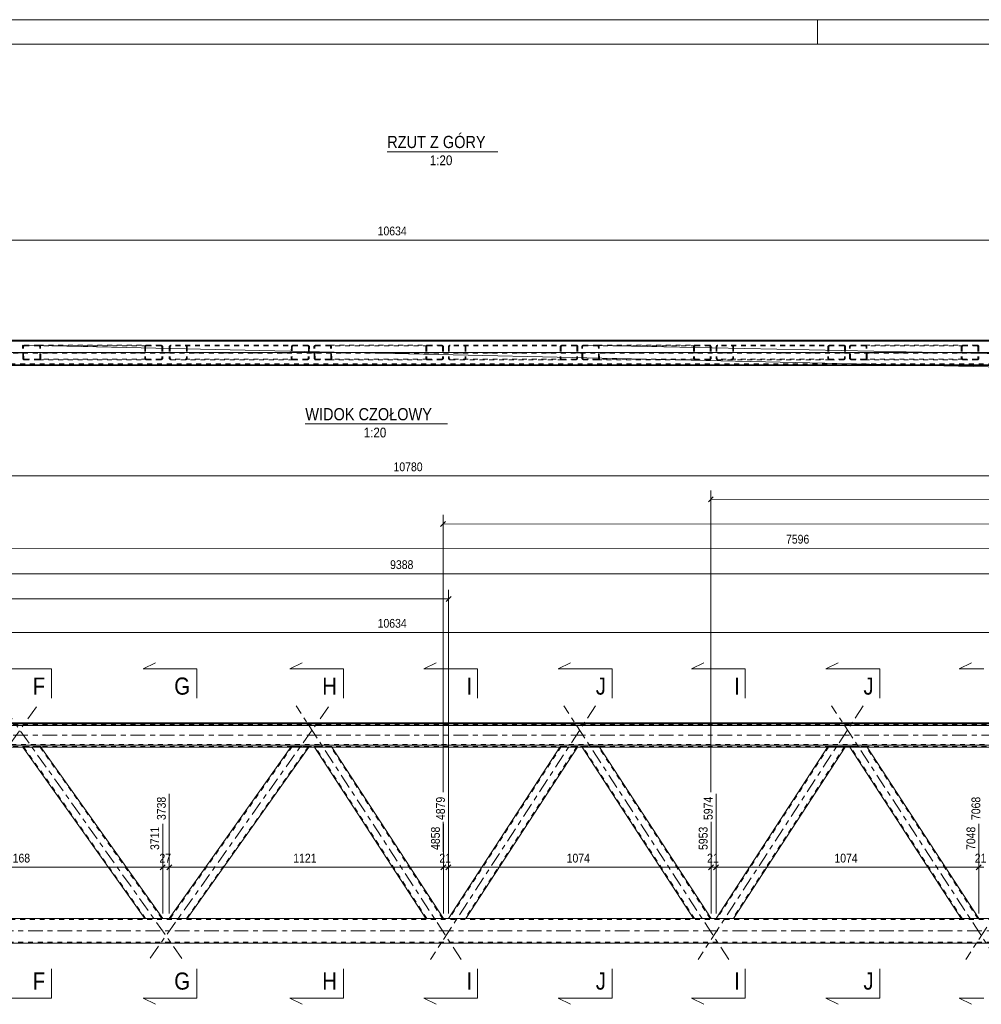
# Model space of a CAD drawing. Header units: millimetres. Extents: x 0 to 914, y 0 to 420.
# Tile 5 of 10: x 331 to 528, y 219 to 420. Entities that reach past the tile are written whole.
import ezdxf

# ---------------------------------------------------------------- set-up
doc = ezdxf.new("R2010")
doc.units = ezdxf.units.MM
for name, pattern in [('XKITLINE00', [0]), ('XKITLINE01', [4, 1, -1, 1, -1]), ('XKITLINE03', [6, 3, -1, 1, -1])]:
    doc.linetypes.add(name, pattern=pattern)
for name, color, linetype, lineweight in [('Arkusz rysunku', 3, 'Continuous', 0), ('Element', 2, 'Continuous', 0), ('Inny typ obiektu', 7, 'Continuous', 0), ('Przekrój', 7, 'Continuous', 0), ('Wymiar', 4, 'Continuous', 0)]:
    doc.layers.add(name, color=color, linetype=linetype, lineweight=lineweight)
doc.styles.add('ARIAL', font='ARIAL.TTF')

msp = doc.modelspace()

# ---------------------------------------------------------------- linework, layer by layer
at = {"layer": 'Arkusz rysunku', "linetype": 'XKITLINE00', "lineweight": 0}
for p, q in [((914, 420), (0, 420)), ((494, 415), (494, 420)), ((909, 415), (5, 415))]:
    msp.add_line(p, q, dxfattribs=at)
at = {"layer": 'Element', "linetype": 'XKITLINE00', "lineweight": 0}
for p, q in [((204.59, 354.45), (680.18, 354.45)), ((204.59, 354.43), (680.18, 354.43)), ((204.59, 354.31), (680.18, 354.31)), ((204.59, 354.3), (680.18, 354.3)), ((141.58, 349.3), (680.18, 349.3)), ((141.58, 276.22), (680.18, 276.22)), ((141.58, 276.06), (680.18, 276.06)), ((680.18, 275.66), (141.58, 275.66)), ((141.58, 271.66), (680.18, 271.66)), ((659.59, 271.26), (157.78, 271.26)), ((356.46, 236.22), (331.58, 271.26)), ((360.14, 236.22), (335.26, 271.26)), ((386.37, 271.26), (361.49, 236.22)), ((390.05, 271.26), (365.16, 236.22)), ((413.95, 236.22), (391.15, 271.26)), ((417.53, 236.22), (394.73, 271.26)), ((441.36, 271.26), (418.56, 236.22)), ((444.94, 271.26), (422.14, 236.22)), ((468.69, 236.22), (445.89, 271.26)), ((472.27, 236.22), (449.47, 271.26)), ((496.1, 271.26), (473.3, 236.22)), ((499.68, 271.26), (476.87, 236.22)), ((523.43, 236.22), (500.62, 271.26)), ((527.01, 236.22), (504.2, 271.26)), ((636.32, 236.22), (182.23, 236.22)), ((174.62, 231.22), (644, 231.22))]:
    msp.add_line(p, q, dxfattribs=at)
at = {"layer": 'Element', "linetype": 'XKITLINE01', "lineweight": 0}
for p, q in [((204.59, 354.44), (644, 354.44)), ((204.59, 354.24), (644, 354.24)), ((331.52, 353.26), (331.5, 353.15)), ((331.55, 350.75), (331.5, 353.15)), ((331.6, 353.36), (331.52, 353.26)), ((331.72, 353.42), (331.6, 353.36)), ((331.68, 353.15), (331.69, 353.2)), ((331.73, 350.75), (331.68, 353.15)), ((331.69, 353.2), (331.73, 353.25)), ((331.86, 353.45), (331.72, 353.42)), ((331.73, 353.25), (331.79, 353.29)), ((331.79, 353.29), (331.86, 353.3)), ((331.86, 353.45), (334.8, 353.45)), ((331.86, 353.3), (356.83, 353.3)), ((331.86, 353.3), (334.8, 353.3)), ((334.8, 353.45), (359.77, 353.45)), ((334.94, 353.42), (334.8, 353.45)), ((334.8, 353.3), (334.87, 353.29)), ((334.87, 353.29), (334.93, 353.25)), ((334.93, 353.25), (334.98, 353.2)), ((335.06, 353.36), (334.94, 353.42)), ((334.98, 353.2), (334.99, 353.15)), ((335.04, 350.75), (334.99, 353.15)), ((335.14, 353.26), (335.06, 353.36)), ((335.18, 353.15), (335.14, 353.26)), ((335.23, 350.75), (335.18, 353.15)), ((356.46, 353.15), (356.49, 353.26)), ((356.46, 353.15), (356.46, 350.75)), ((356.49, 353.26), (356.57, 353.36)), ((356.57, 353.36), (356.69, 353.42)), ((356.66, 353.2), (356.64, 353.15)), ((356.64, 353.15), (356.64, 350.75)), ((356.7, 353.25), (356.66, 353.2)), ((356.69, 353.42), (356.83, 353.45)), ((356.76, 353.29), (356.7, 353.25)), ((356.83, 353.3), (356.76, 353.29)), ((359.77, 353.45), (356.83, 353.45)), ((356.83, 353.3), (359.77, 353.3)), ((359.77, 353.45), (359.91, 353.42)), ((359.84, 353.29), (359.77, 353.3)), ((359.9, 353.25), (359.84, 353.29)), ((359.94, 353.2), (359.9, 353.25)), ((359.91, 353.42), (360.03, 353.36)), ((359.96, 353.15), (359.94, 353.2)), ((359.96, 353.15), (359.96, 350.75)), ((360.03, 353.36), (360.11, 353.26)), ((360.11, 353.26), (360.14, 353.15)), ((360.14, 353.15), (360.14, 350.75)), ((361.49, 353.15), (361.51, 353.26)), ((361.49, 353.15), (361.49, 350.75)), ((361.51, 353.26), (361.59, 353.36)), ((361.59, 353.36), (361.71, 353.42)), ((361.68, 353.2), (361.67, 353.15)), ((361.67, 353.15), (361.67, 350.75)), ((361.72, 353.25), (361.68, 353.2)), ((361.71, 353.42), (361.85, 353.45)), ((361.78, 353.29), (361.72, 353.25)), ((361.85, 353.3), (361.78, 353.29)), ((389.77, 353.45), (361.85, 353.45)), ((389.77, 353.3), (361.85, 353.3)), ((364.8, 353.45), (364.94, 353.42)), ((364.87, 353.29), (364.8, 353.3)), ((364.93, 353.25), (364.87, 353.29)), ((364.97, 353.2), (364.93, 353.25)), ((364.94, 353.42), (365.06, 353.36)), ((364.98, 353.15), (364.97, 353.2)), ((364.98, 353.15), (364.98, 350.75)), ((365.06, 353.36), (365.14, 353.26)), ((365.14, 353.26), (365.16, 353.15)), ((365.16, 353.15), (365.16, 350.75)), ((386.45, 353.15), (386.4, 350.75)), ((386.48, 353.26), (386.45, 353.15)), ((386.56, 353.36), (386.48, 353.26)), ((386.68, 353.42), (386.56, 353.36)), ((386.63, 353.15), (386.58, 350.75)), ((386.63, 353.15), (386.65, 353.2)), ((386.65, 353.2), (386.69, 353.25)), ((386.83, 353.45), (386.68, 353.42)), ((386.69, 353.25), (386.75, 353.29)), ((386.75, 353.29), (386.82, 353.3)), ((389.91, 353.42), (389.77, 353.45)), ((389.77, 353.3), (389.84, 353.29)), ((389.84, 353.29), (389.89, 353.25)), ((389.89, 353.25), (389.93, 353.2)), ((389.95, 353.15), (389.89, 350.75)), ((390.03, 353.36), (389.91, 353.42)), ((389.93, 353.2), (389.95, 353.15)), ((390.1, 353.26), (390.03, 353.36)), ((390.13, 353.15), (390.08, 350.75)), ((390.13, 353.15), (390.1, 353.26)), ((391.1, 353.26), (391.07, 353.15)), ((391.12, 350.75), (391.07, 353.15)), ((391.18, 353.36), (391.1, 353.26)), ((391.29, 353.42), (391.18, 353.36)), ((391.25, 353.15), (391.27, 353.2)), ((391.3, 350.75), (391.25, 353.15)), ((391.27, 353.2), (391.3, 353.25)), ((391.43, 353.45), (391.29, 353.42)), ((391.3, 353.25), (391.36, 353.29)), ((391.36, 353.29), (391.43, 353.3)), ((391.43, 353.45), (394.29, 353.45)), ((391.43, 353.3), (414.31, 353.3)), ((391.43, 353.3), (394.29, 353.3)), ((394.29, 353.45), (417.17, 353.45)), ((394.43, 353.42), (394.29, 353.45)), ((394.29, 353.3), (394.36, 353.29)), ((394.36, 353.29), (394.42, 353.25)), ((394.42, 353.25), (394.46, 353.2)), ((394.54, 353.36), (394.43, 353.42)), ((394.46, 353.2), (394.48, 353.15)), ((394.52, 350.75), (394.48, 353.15)), ((394.62, 353.26), (394.54, 353.36)), ((394.65, 353.15), (394.62, 353.26)), ((394.7, 350.75), (394.65, 353.15)), ((413.95, 353.15), (413.98, 353.26)), ((413.95, 353.15), (413.95, 350.75)), ((413.98, 353.26), (414.06, 353.36)), ((414.06, 353.36), (414.17, 353.42)), ((414.15, 353.2), (414.13, 353.15)), ((414.13, 353.15), (414.13, 350.75)), ((414.18, 353.25), (414.15, 353.2)), ((414.17, 353.42), (414.31, 353.45)), ((414.24, 353.29), (414.18, 353.25)), ((414.31, 353.3), (414.24, 353.29)), ((417.17, 353.45), (414.31, 353.45)), ((414.31, 353.3), (417.17, 353.3)), ((417.17, 353.45), (417.31, 353.42)), ((417.24, 353.29), (417.17, 353.3)), ((417.3, 353.25), (417.24, 353.29)), ((417.34, 353.2), (417.3, 353.25)), ((417.31, 353.42), (417.43, 353.36)), ((417.35, 353.15), (417.34, 353.2)), ((417.35, 353.15), (417.35, 350.75)), ((417.43, 353.36), (417.51, 353.26)), ((417.51, 353.26), (417.53, 353.15)), ((417.53, 353.15), (417.53, 350.75)), ((418.56, 353.15), (418.59, 353.26)), ((418.56, 353.15), (418.56, 350.75)), ((418.59, 353.26), (418.66, 353.36)), ((418.66, 353.36), (418.78, 353.42)), ((418.75, 353.2), (418.74, 353.15)), ((418.74, 353.15), (418.74, 350.75)), ((418.79, 353.25), (418.75, 353.2)), ((418.78, 353.42), (418.92, 353.45)), ((418.85, 353.29), (418.79, 353.25)), ((418.92, 353.3), (418.85, 353.29)), ((444.66, 353.45), (418.92, 353.45)), ((444.66, 353.3), (418.92, 353.3)), ((421.78, 353.45), (421.92, 353.42)), ((421.85, 353.29), (421.78, 353.3)), ((421.91, 353.25), (421.85, 353.29)), ((421.95, 353.2), (421.91, 353.25)), ((421.92, 353.42), (422.03, 353.36)), ((421.96, 353.15), (421.95, 353.2)), ((421.96, 353.15), (421.96, 350.75)), ((422.03, 353.36), (422.11, 353.26)), ((422.11, 353.26), (422.14, 353.15)), ((422.14, 353.15), (422.14, 350.75)), ((441.44, 353.15), (441.39, 350.75)), ((441.47, 353.26), (441.44, 353.15)), ((441.55, 353.36), (441.47, 353.26)), ((441.66, 353.42), (441.55, 353.36)), ((441.62, 353.15), (441.57, 350.75)), ((441.62, 353.15), (441.63, 353.2)), ((441.63, 353.2), (441.67, 353.25)), ((441.8, 353.45), (441.66, 353.42)), ((441.67, 353.25), (441.73, 353.29)), ((441.73, 353.29), (441.8, 353.3)), ((444.8, 353.42), (444.66, 353.45)), ((444.66, 353.3), (444.73, 353.29)), ((444.73, 353.29), (444.79, 353.25)), ((444.79, 353.25), (444.83, 353.2)), ((444.84, 353.15), (444.79, 350.75)), ((444.92, 353.36), (444.8, 353.42)), ((444.83, 353.2), (444.84, 353.15)), ((444.99, 353.26), (444.92, 353.36)), ((445.02, 353.15), (444.97, 350.75)), ((445.02, 353.15), (444.99, 353.26)), ((445.84, 353.26), (445.81, 353.15)), ((445.86, 350.75), (445.81, 353.15)), ((445.91, 353.36), (445.84, 353.26)), ((446.03, 353.42), (445.91, 353.36)), ((445.99, 353.15), (446, 353.2)), ((446.04, 350.75), (445.99, 353.15)), ((446, 353.2), (446.04, 353.25)), ((446.16, 353.45), (446.03, 353.42)), ((446.04, 353.25), (446.1, 353.29)), ((446.1, 353.29), (446.17, 353.3)), ((446.16, 353.45), (449.03, 353.45)), ((446.17, 353.3), (469.05, 353.3)), ((446.17, 353.3), (449.03, 353.3)), ((449.03, 353.45), (471.91, 353.45)), ((449.16, 353.42), (449.03, 353.45)), ((449.03, 353.3), (449.1, 353.29)), ((449.1, 353.29), (449.16, 353.25)), ((449.28, 353.36), (449.16, 353.42)), ((449.16, 353.25), (449.2, 353.2)), ((449.2, 353.2), (449.21, 353.15)), ((449.26, 350.75), (449.21, 353.15)), ((449.36, 353.26), (449.28, 353.36)), ((449.39, 353.15), (449.36, 353.26)), ((449.44, 350.75), (449.39, 353.15)), ((468.69, 353.15), (468.72, 353.26)), ((468.69, 353.15), (468.69, 350.75)), ((468.72, 353.26), (468.8, 353.36)), ((468.8, 353.36), (468.91, 353.42)), ((468.88, 353.2), (468.87, 353.15)), ((468.87, 353.15), (468.87, 350.75)), ((468.92, 353.25), (468.88, 353.2)), ((468.91, 353.42), (469.05, 353.45)), ((468.98, 353.29), (468.92, 353.25)), ((469.05, 353.3), (468.98, 353.29)), ((471.91, 353.45), (469.05, 353.45)), ((469.05, 353.3), (471.91, 353.3)), ((471.91, 353.45), (472.05, 353.42)), ((471.98, 353.29), (471.91, 353.3)), ((472.04, 353.25), (471.98, 353.29)), ((472.08, 353.2), (472.04, 353.25)), ((472.05, 353.42), (472.16, 353.36)), ((472.09, 353.15), (472.08, 353.2)), ((472.09, 353.15), (472.09, 350.75)), ((472.16, 353.36), (472.24, 353.26)), ((472.24, 353.26), (472.27, 353.15)), ((472.27, 353.15), (472.27, 350.75)), ((473.3, 353.15), (473.32, 353.26)), ((473.3, 353.15), (473.3, 350.75)), ((473.32, 353.26), (473.4, 353.36)), ((473.4, 353.36), (473.52, 353.42)), ((473.49, 353.2), (473.47, 353.15)), ((473.47, 353.15), (473.47, 350.75)), ((473.53, 353.25), (473.49, 353.2)), ((473.52, 353.42), (473.65, 353.45)), ((473.58, 353.29), (473.53, 353.25)), ((473.65, 353.3), (473.58, 353.29)), ((499.4, 353.45), (473.65, 353.45)), ((499.4, 353.3), (473.65, 353.3)), ((476.52, 353.45), (476.65, 353.42)), ((476.59, 353.29), (476.52, 353.3)), ((476.64, 353.25), (476.59, 353.29)), ((476.68, 353.2), (476.64, 353.25)), ((476.65, 353.42), (476.77, 353.36)), ((476.7, 353.15), (476.68, 353.2)), ((476.7, 353.15), (476.7, 350.75)), ((476.77, 353.36), (476.85, 353.26)), ((476.85, 353.26), (476.87, 353.15)), ((476.87, 353.15), (476.87, 350.75)), ((496.17, 353.15), (496.12, 350.75)), ((496.2, 353.26), (496.17, 353.15)), ((496.28, 353.36), (496.2, 353.26)), ((496.4, 353.42), (496.28, 353.36)), ((496.35, 353.15), (496.3, 350.75)), ((496.35, 353.15), (496.37, 353.2)), ((496.37, 353.2), (496.41, 353.25)), ((496.54, 353.45), (496.4, 353.42)), ((496.41, 353.25), (496.47, 353.29)), ((496.47, 353.29), (496.53, 353.3)), ((499.54, 353.42), (499.4, 353.45)), ((499.4, 353.3), (499.47, 353.29)), ((499.47, 353.29), (499.52, 353.25)), ((499.52, 353.25), (499.56, 353.2)), ((499.57, 353.15), (499.53, 350.75)), ((499.65, 353.36), (499.54, 353.42)), ((499.56, 353.2), (499.57, 353.15)), ((499.73, 353.26), (499.65, 353.36)), ((499.75, 353.15), (499.7, 350.75)), ((499.75, 353.15), (499.73, 353.26)), ((500.57, 353.26), (500.55, 353.15)), ((500.6, 350.75), (500.55, 353.15)), ((500.65, 353.36), (500.57, 353.26)), ((500.76, 353.42), (500.65, 353.36)), ((500.73, 353.15), (500.74, 353.2)), ((500.78, 350.75), (500.73, 353.15)), ((500.74, 353.2), (500.78, 353.25)), ((500.9, 353.45), (500.76, 353.42)), ((500.78, 353.25), (500.84, 353.29)), ((500.84, 353.29), (500.9, 353.3)), ((500.9, 353.45), (503.76, 353.45)), ((500.9, 353.3), (523.78, 353.3)), ((500.9, 353.3), (503.77, 353.3)), ((503.76, 353.45), (526.65, 353.45)), ((503.9, 353.42), (503.76, 353.45)), ((503.77, 353.3), (503.84, 353.29)), ((503.84, 353.29), (503.89, 353.25)), ((503.89, 353.25), (503.93, 353.2)), ((504.02, 353.36), (503.9, 353.42)), ((503.93, 353.2), (503.95, 353.15)), ((504, 350.75), (503.95, 353.15)), ((504.1, 353.26), (504.02, 353.36)), ((504.13, 353.15), (504.1, 353.26)), ((504.18, 350.75), (504.13, 353.15)), ((523.43, 353.15), (523.45, 353.26)), ((523.43, 353.15), (523.43, 350.75)), ((523.45, 353.26), (523.53, 353.36)), ((523.53, 353.36), (523.65, 353.42)), ((523.62, 353.2), (523.61, 353.15)), ((523.61, 353.15), (523.61, 350.75)), ((523.66, 353.25), (523.62, 353.2)), ((523.65, 353.42), (523.78, 353.45)), ((523.72, 353.29), (523.66, 353.25)), ((523.78, 353.3), (523.72, 353.29)), ((526.65, 353.45), (523.78, 353.45)), ((523.78, 353.3), (526.65, 353.3)), ((526.65, 353.45), (526.78, 353.42)), ((526.72, 353.29), (526.65, 353.3)), ((526.77, 353.25), (526.72, 353.29)), ((526.81, 353.2), (526.77, 353.25)), ((526.78, 353.42), (526.9, 353.36)), ((526.83, 353.15), (526.81, 353.2)), ((526.83, 353.15), (526.83, 350.75)), ((526.9, 353.36), (526.98, 353.26)), ((526.98, 353.26), (527.01, 353.15)), ((527.01, 353.15), (527.01, 350.75)), ((141.58, 351.95), (680.18, 351.95)), ((141.58, 351.79), (680.18, 351.79)), ((331.55, 350.75), (331.58, 350.63)), ((331.58, 350.63), (331.66, 350.53)), ((331.66, 350.53), (331.78, 350.47)), ((331.75, 350.69), (331.73, 350.75)), ((331.79, 350.64), (331.75, 350.69)), ((331.78, 350.47), (331.92, 350.45)), ((331.85, 350.61), (331.79, 350.64)), ((331.92, 350.6), (331.85, 350.61)), ((356.83, 350.6), (331.92, 350.6)), ((331.92, 350.6), (334.86, 350.6)), ((334.87, 350.45), (331.92, 350.45)), ((334.93, 350.61), (334.86, 350.6)), ((334.87, 350.45), (335.01, 350.47)), ((359.77, 350.45), (334.87, 350.45)), ((334.99, 350.64), (334.93, 350.61)), ((335.03, 350.69), (334.99, 350.64)), ((335.01, 350.47), (335.13, 350.53)), ((335.04, 350.75), (335.03, 350.69)), ((335.13, 350.53), (335.2, 350.63)), ((335.2, 350.63), (335.23, 350.75)), ((356.49, 350.63), (356.46, 350.75)), ((356.57, 350.54), (356.49, 350.63)), ((356.69, 350.47), (356.57, 350.54)), ((356.64, 350.75), (356.66, 350.69)), ((356.66, 350.69), (356.7, 350.64)), ((356.83, 350.45), (356.69, 350.47)), ((356.7, 350.64), (356.76, 350.61)), ((356.76, 350.61), (356.83, 350.6)), ((359.77, 350.6), (356.83, 350.6)), ((356.83, 350.45), (359.77, 350.45)), ((359.77, 350.6), (359.84, 350.61)), ((359.91, 350.47), (359.77, 350.45)), ((359.84, 350.61), (359.9, 350.64)), ((359.9, 350.64), (359.94, 350.69)), ((360.03, 350.54), (359.91, 350.47)), ((359.94, 350.69), (359.96, 350.75)), ((360.11, 350.63), (360.03, 350.54)), ((360.14, 350.75), (360.11, 350.63)), ((361.51, 350.63), (361.49, 350.75)), ((361.59, 350.54), (361.51, 350.63)), ((361.71, 350.47), (361.59, 350.54)), ((361.67, 350.75), (361.68, 350.69)), ((361.68, 350.69), (361.72, 350.64)), ((361.85, 350.45), (361.71, 350.47)), ((361.72, 350.64), (361.78, 350.61)), ((361.78, 350.61), (361.85, 350.6)), ((389.71, 350.6), (361.85, 350.6)), ((361.85, 350.45), (386.76, 350.45)), ((364.8, 350.6), (364.87, 350.61)), ((364.94, 350.47), (364.8, 350.45)), ((364.87, 350.61), (364.93, 350.64)), ((364.93, 350.64), (364.97, 350.69)), ((365.06, 350.54), (364.94, 350.47)), ((364.97, 350.69), (364.98, 350.75)), ((365.14, 350.63), (365.06, 350.54)), ((365.16, 350.75), (365.14, 350.63)), ((386.4, 350.75), (386.42, 350.63)), ((386.42, 350.63), (386.5, 350.54)), ((386.5, 350.54), (386.62, 350.47)), ((386.59, 350.69), (386.58, 350.75)), ((386.63, 350.64), (386.59, 350.69)), ((386.62, 350.47), (386.76, 350.45)), ((386.69, 350.61), (386.63, 350.64)), ((386.76, 350.6), (386.69, 350.61)), ((386.76, 350.45), (389.7, 350.45)), ((389.7, 350.45), (389.84, 350.47)), ((389.78, 350.61), (389.71, 350.6)), ((389.84, 350.64), (389.78, 350.61)), ((389.88, 350.69), (389.84, 350.64)), ((389.84, 350.47), (389.96, 350.54)), ((389.89, 350.75), (389.88, 350.69)), ((389.96, 350.54), (390.05, 350.63)), ((390.05, 350.63), (390.08, 350.75)), ((391.12, 350.75), (391.15, 350.63)), ((391.15, 350.63), (391.23, 350.53)), ((391.23, 350.53), (391.35, 350.47)), ((391.32, 350.69), (391.3, 350.75)), ((391.36, 350.64), (391.32, 350.69)), ((391.35, 350.47), (391.49, 350.45)), ((391.42, 350.61), (391.36, 350.64)), ((391.48, 350.6), (391.42, 350.61)), ((414.31, 350.6), (391.48, 350.6)), ((391.48, 350.6), (394.35, 350.6)), ((394.35, 350.45), (391.49, 350.45)), ((394.42, 350.61), (394.35, 350.6)), ((394.35, 350.45), (394.49, 350.47)), ((417.17, 350.45), (394.35, 350.45)), ((394.47, 350.64), (394.42, 350.61)), ((394.51, 350.69), (394.47, 350.64)), ((394.49, 350.47), (394.6, 350.53)), ((394.52, 350.75), (394.51, 350.69)), ((394.6, 350.53), (394.68, 350.63)), ((394.68, 350.63), (394.7, 350.75)), ((413.98, 350.63), (413.95, 350.75)), ((414.06, 350.54), (413.98, 350.63)), ((414.17, 350.47), (414.06, 350.54)), ((414.13, 350.75), (414.15, 350.69)), ((414.15, 350.69), (414.18, 350.64)), ((414.31, 350.45), (414.17, 350.47)), ((414.18, 350.64), (414.24, 350.61)), ((414.24, 350.61), (414.31, 350.6)), ((417.17, 350.6), (414.31, 350.6)), ((414.31, 350.45), (417.17, 350.45)), ((417.17, 350.6), (417.24, 350.61)), ((417.31, 350.47), (417.17, 350.45)), ((417.24, 350.61), (417.3, 350.64)), ((417.3, 350.64), (417.34, 350.69)), ((417.43, 350.54), (417.31, 350.47)), ((417.34, 350.69), (417.35, 350.75)), ((417.51, 350.63), (417.43, 350.54)), ((417.53, 350.75), (417.51, 350.63)), ((418.59, 350.63), (418.56, 350.75)), ((418.66, 350.54), (418.59, 350.63)), ((418.78, 350.47), (418.66, 350.54)), ((418.74, 350.75), (418.75, 350.69)), ((418.75, 350.69), (418.79, 350.64)), ((418.92, 350.45), (418.78, 350.47)), ((418.79, 350.64), (418.85, 350.61)), ((418.85, 350.61), (418.92, 350.6)), ((444.61, 350.6), (418.92, 350.6)), ((418.92, 350.45), (441.74, 350.45)), ((421.78, 350.6), (421.85, 350.61)), ((421.92, 350.47), (421.78, 350.45)), ((421.85, 350.61), (421.91, 350.64)), ((421.91, 350.64), (421.95, 350.69)), ((422.03, 350.54), (421.92, 350.47)), ((421.95, 350.69), (421.96, 350.75)), ((422.11, 350.63), (422.03, 350.54)), ((422.14, 350.75), (422.11, 350.63)), ((441.39, 350.75), (441.41, 350.63)), ((441.41, 350.63), (441.49, 350.54)), ((441.49, 350.54), (441.6, 350.47)), ((441.58, 350.69), (441.57, 350.75)), ((441.62, 350.64), (441.58, 350.69)), ((441.6, 350.47), (441.74, 350.45)), ((441.67, 350.61), (441.62, 350.64)), ((441.74, 350.6), (441.67, 350.61)), ((441.74, 350.45), (444.6, 350.45)), ((444.6, 350.45), (444.74, 350.47)), ((444.68, 350.61), (444.61, 350.6)), ((444.73, 350.64), (444.68, 350.61)), ((444.77, 350.69), (444.73, 350.64)), ((444.74, 350.47), (444.86, 350.54)), ((444.79, 350.75), (444.77, 350.69)), ((444.86, 350.54), (444.94, 350.63)), ((444.94, 350.63), (444.97, 350.75)), ((445.86, 350.75), (445.89, 350.63)), ((445.89, 350.63), (445.97, 350.53)), ((445.97, 350.53), (446.09, 350.47)), ((446.06, 350.69), (446.04, 350.75)), ((446.09, 350.64), (446.06, 350.69)), ((446.15, 350.61), (446.09, 350.64)), ((446.09, 350.47), (446.23, 350.45)), ((446.22, 350.6), (446.15, 350.61)), ((469.05, 350.6), (446.22, 350.6)), ((446.22, 350.6), (449.09, 350.6)), ((449.09, 350.45), (446.23, 350.45)), ((449.15, 350.61), (449.09, 350.6)), ((449.09, 350.45), (449.23, 350.47)), ((471.91, 350.45), (449.09, 350.45)), ((449.21, 350.64), (449.15, 350.61)), ((449.25, 350.69), (449.21, 350.64)), ((449.23, 350.47), (449.34, 350.53)), ((449.26, 350.75), (449.25, 350.69)), ((449.34, 350.53), (449.42, 350.63)), ((449.42, 350.63), (449.44, 350.75)), ((468.72, 350.63), (468.69, 350.75)), ((468.8, 350.54), (468.72, 350.63)), ((468.91, 350.47), (468.8, 350.54)), ((468.87, 350.75), (468.88, 350.69)), ((468.88, 350.69), (468.92, 350.64)), ((469.05, 350.45), (468.91, 350.47)), ((468.92, 350.64), (468.98, 350.61)), ((468.98, 350.61), (469.05, 350.6)), ((471.91, 350.6), (469.05, 350.6)), ((469.05, 350.45), (471.91, 350.45)), ((471.91, 350.6), (471.98, 350.61)), ((472.05, 350.47), (471.91, 350.45)), ((471.98, 350.61), (472.04, 350.64)), ((472.04, 350.64), (472.08, 350.69)), ((472.16, 350.54), (472.05, 350.47)), ((472.08, 350.69), (472.09, 350.75)), ((472.24, 350.63), (472.16, 350.54)), ((472.27, 350.75), (472.24, 350.63)), ((473.32, 350.63), (473.3, 350.75)), ((473.4, 350.54), (473.32, 350.63)), ((473.52, 350.47), (473.4, 350.54)), ((473.47, 350.75), (473.49, 350.69)), ((473.49, 350.69), (473.53, 350.64)), ((473.65, 350.45), (473.52, 350.47)), ((473.53, 350.64), (473.58, 350.61)), ((473.58, 350.61), (473.65, 350.6)), ((499.34, 350.6), (473.65, 350.6)), ((473.65, 350.45), (496.48, 350.45)), ((476.52, 350.6), (476.59, 350.61)), ((476.65, 350.47), (476.52, 350.45)), ((476.59, 350.61), (476.64, 350.64)), ((476.64, 350.64), (476.68, 350.69)), ((476.77, 350.54), (476.65, 350.47)), ((476.68, 350.69), (476.7, 350.75)), ((476.85, 350.63), (476.77, 350.54)), ((476.87, 350.75), (476.85, 350.63)), ((496.12, 350.75), (496.15, 350.63)), ((496.15, 350.63), (496.23, 350.54)), ((496.23, 350.54), (496.34, 350.47)), ((496.32, 350.69), (496.3, 350.75)), ((496.35, 350.64), (496.32, 350.69)), ((496.34, 350.47), (496.48, 350.45)), ((496.41, 350.61), (496.35, 350.64)), ((496.48, 350.6), (496.41, 350.61)), ((496.48, 350.45), (499.34, 350.45)), ((499.41, 350.61), (499.34, 350.6)), ((499.34, 350.45), (499.48, 350.47)), ((499.47, 350.64), (499.41, 350.61)), ((499.51, 350.69), (499.47, 350.64)), ((499.48, 350.47), (499.59, 350.54)), ((499.53, 350.75), (499.51, 350.69)), ((499.59, 350.54), (499.67, 350.63)), ((499.67, 350.63), (499.7, 350.75)), ((500.6, 350.75), (500.63, 350.63)), ((500.63, 350.63), (500.71, 350.53)), ((500.71, 350.53), (500.82, 350.47)), ((500.79, 350.69), (500.78, 350.75)), ((500.83, 350.64), (500.79, 350.69)), ((500.82, 350.47), (500.96, 350.45)), ((500.89, 350.61), (500.83, 350.64)), ((500.96, 350.6), (500.89, 350.61)), ((523.78, 350.6), (500.96, 350.6)), ((500.96, 350.6), (503.82, 350.6)), ((503.83, 350.45), (500.96, 350.45)), ((503.89, 350.61), (503.82, 350.6)), ((503.83, 350.45), (503.96, 350.47)), ((526.65, 350.45), (503.83, 350.45)), ((503.95, 350.64), (503.89, 350.61)), ((503.99, 350.69), (503.95, 350.64)), ((503.96, 350.47), (504.08, 350.53)), ((504, 350.75), (503.99, 350.69)), ((504.08, 350.53), (504.15, 350.63)), ((504.15, 350.63), (504.18, 350.75)), ((523.45, 350.63), (523.43, 350.75)), ((523.53, 350.54), (523.45, 350.63)), ((523.65, 350.47), (523.53, 350.54)), ((523.61, 350.75), (523.62, 350.69)), ((523.62, 350.69), (523.66, 350.64)), ((523.78, 350.45), (523.65, 350.47)), ((523.66, 350.64), (523.72, 350.61)), ((523.72, 350.61), (523.78, 350.6)), ((526.65, 350.6), (523.78, 350.6)), ((523.78, 350.45), (526.65, 350.45)), ((526.65, 350.6), (526.72, 350.61)), ((526.78, 350.47), (526.65, 350.45)), ((526.72, 350.61), (526.77, 350.64)), ((526.77, 350.64), (526.81, 350.69)), ((526.9, 350.54), (526.78, 350.47)), ((526.81, 350.69), (526.83, 350.75)), ((526.98, 350.63), (526.9, 350.54)), ((527.01, 350.75), (526.98, 350.63)), ((680.18, 349.45), (141.58, 349.45)), ((680.18, 349.44), (141.58, 349.44)), ((141.58, 349.31), (680.18, 349.31)), ((644, 349.64), (174.62, 349.64)), ((644, 349.44), (174.62, 349.44)), ((141.58, 275.82), (680.18, 275.82)), ((141.58, 275.72), (680.18, 275.72)), ((680.18, 271.82), (141.58, 271.82)), ((680.18, 271.76), (141.58, 271.76)), ((141.58, 271.42), (680.18, 271.42)), ((331.55, 271.3), (331.5, 271.38)), ((331.52, 271.38), (331.5, 271.38)), ((331.6, 271.39), (331.52, 271.38)), ((331.58, 271.26), (331.55, 271.3)), ((331.55, 271.3), (331.58, 271.3)), ((331.58, 271.3), (331.66, 271.3)), ((331.72, 271.39), (331.6, 271.39)), ((331.66, 271.3), (331.78, 271.29)), ((356.64, 236.22), (331.68, 271.38)), ((331.68, 271.38), (331.73, 271.3)), ((331.68, 271.38), (331.69, 271.38)), ((331.69, 271.38), (331.73, 271.38)), ((331.86, 271.39), (331.72, 271.39)), ((331.73, 271.38), (331.79, 271.38)), ((331.75, 271.3), (331.73, 271.3)), ((331.79, 271.3), (331.75, 271.3)), ((331.78, 271.29), (331.92, 271.29)), ((331.79, 271.38), (331.86, 271.38)), ((331.85, 271.3), (331.79, 271.3)), ((331.92, 271.3), (331.85, 271.3)), ((331.86, 271.39), (334.8, 271.39)), ((331.86, 271.38), (334.8, 271.38)), ((331.92, 271.3), (334.86, 271.3)), ((331.92, 271.29), (334.87, 271.29)), ((334.94, 271.39), (334.8, 271.39)), ((334.8, 271.38), (334.87, 271.38)), ((334.93, 271.3), (334.86, 271.3)), ((334.87, 271.38), (334.93, 271.38)), ((334.87, 271.29), (335.01, 271.29)), ((334.93, 271.38), (334.98, 271.38)), ((334.99, 271.3), (334.93, 271.3)), ((335.06, 271.39), (334.94, 271.39)), ((334.98, 271.38), (334.99, 271.38)), ((359.96, 236.22), (334.99, 271.38)), ((334.99, 271.38), (335.04, 271.3)), ((335.03, 271.3), (334.99, 271.3)), ((335.01, 271.29), (335.13, 271.3)), ((335.04, 271.3), (335.03, 271.3)), ((335.14, 271.38), (335.06, 271.39)), ((335.13, 271.3), (335.2, 271.3)), ((335.18, 271.38), (335.14, 271.38)), ((335.23, 271.3), (335.18, 271.38)), ((335.2, 271.3), (335.23, 271.3)), ((335.26, 271.26), (335.23, 271.3)), ((386.63, 271.38), (361.67, 236.22)), ((389.95, 271.38), (364.98, 236.22)), ((386.4, 271.3), (386.37, 271.26)), ((386.4, 271.3), (386.45, 271.38)), ((386.4, 271.3), (386.42, 271.3)), ((386.42, 271.3), (386.5, 271.3)), ((386.48, 271.38), (386.45, 271.38)), ((386.56, 271.39), (386.48, 271.38)), ((386.5, 271.3), (386.62, 271.29)), ((386.68, 271.39), (386.56, 271.39)), ((386.59, 271.3), (386.58, 271.3)), ((386.63, 271.3), (386.59, 271.3)), ((386.62, 271.29), (386.76, 271.29)), ((386.63, 271.38), (386.65, 271.38)), ((386.69, 271.3), (386.63, 271.3)), ((386.65, 271.38), (386.69, 271.38)), ((386.83, 271.39), (386.68, 271.39)), ((386.69, 271.38), (386.75, 271.38)), ((386.76, 271.3), (386.69, 271.3)), ((386.75, 271.38), (386.82, 271.38)), ((386.76, 271.3), (389.71, 271.3)), ((386.76, 271.29), (389.7, 271.29)), ((386.82, 271.38), (389.77, 271.38)), ((386.83, 271.39), (389.77, 271.39)), ((389.7, 271.29), (389.84, 271.29)), ((389.78, 271.3), (389.71, 271.3)), ((389.91, 271.39), (389.77, 271.39)), ((389.77, 271.38), (389.84, 271.38)), ((389.84, 271.3), (389.78, 271.3)), ((389.84, 271.38), (389.89, 271.38)), ((389.88, 271.3), (389.84, 271.3)), ((389.84, 271.29), (389.96, 271.3)), ((389.89, 271.3), (389.88, 271.3)), ((389.89, 271.38), (389.93, 271.38)), ((390.03, 271.39), (389.91, 271.39)), ((389.93, 271.38), (389.95, 271.38)), ((389.96, 271.3), (390.05, 271.3)), ((390.1, 271.38), (390.03, 271.39)), ((390.08, 271.3), (390.05, 271.26)), ((390.05, 271.3), (390.08, 271.3)), ((390.08, 271.3), (390.13, 271.38)), ((390.13, 271.38), (390.1, 271.38)), ((391.12, 271.3), (391.07, 271.38)), ((391.1, 271.38), (391.07, 271.38)), ((391.18, 271.39), (391.1, 271.38)), ((391.15, 271.26), (391.12, 271.3)), ((391.12, 271.3), (391.15, 271.3)), ((391.15, 271.3), (391.23, 271.3)), ((391.29, 271.39), (391.18, 271.39)), ((391.23, 271.3), (391.35, 271.29)), ((414.13, 236.22), (391.25, 271.38)), ((391.25, 271.38), (391.3, 271.3)), ((391.25, 271.38), (391.27, 271.38)), ((391.27, 271.38), (391.3, 271.38)), ((391.43, 271.39), (391.29, 271.39)), ((391.3, 271.38), (391.36, 271.38)), ((391.32, 271.3), (391.3, 271.3)), ((391.36, 271.3), (391.32, 271.3)), ((391.35, 271.29), (391.49, 271.29)), ((391.36, 271.38), (391.43, 271.38)), ((391.42, 271.3), (391.36, 271.3)), ((391.48, 271.3), (391.42, 271.3)), ((391.43, 271.39), (394.29, 271.39)), ((391.43, 271.38), (394.29, 271.38)), ((391.48, 271.3), (394.35, 271.3)), ((391.49, 271.29), (394.35, 271.29)), ((394.43, 271.39), (394.29, 271.39)), ((394.29, 271.38), (394.36, 271.38)), ((394.42, 271.3), (394.35, 271.3)), ((394.35, 271.29), (394.49, 271.29)), ((394.36, 271.38), (394.42, 271.38)), ((394.42, 271.38), (394.46, 271.38)), ((394.47, 271.3), (394.42, 271.3)), ((394.54, 271.39), (394.43, 271.39)), ((394.46, 271.38), (394.48, 271.38)), ((394.51, 271.3), (394.47, 271.3)), ((417.35, 236.22), (394.48, 271.38)), ((394.48, 271.38), (394.52, 271.3)), ((394.49, 271.29), (394.6, 271.3)), ((394.52, 271.3), (394.51, 271.3)), ((394.62, 271.38), (394.54, 271.39)), ((394.6, 271.3), (394.68, 271.3)), ((394.65, 271.38), (394.62, 271.38)), ((394.7, 271.3), (394.65, 271.38)), ((394.68, 271.3), (394.7, 271.3)), ((394.73, 271.26), (394.7, 271.3)), ((441.62, 271.38), (418.74, 236.22)), ((444.84, 271.38), (421.96, 236.22)), ((441.39, 271.3), (441.36, 271.26)), ((441.39, 271.3), (441.44, 271.38)), ((441.39, 271.3), (441.41, 271.3)), ((441.41, 271.3), (441.49, 271.3)), ((441.47, 271.38), (441.44, 271.38)), ((441.55, 271.39), (441.47, 271.38)), ((441.49, 271.3), (441.6, 271.29)), ((441.66, 271.39), (441.55, 271.39)), ((441.58, 271.3), (441.57, 271.3)), ((441.62, 271.3), (441.58, 271.3)), ((441.6, 271.29), (441.74, 271.29)), ((441.62, 271.38), (441.63, 271.38)), ((441.67, 271.3), (441.62, 271.3)), ((441.63, 271.38), (441.67, 271.38)), ((441.8, 271.39), (441.66, 271.39)), ((441.67, 271.38), (441.73, 271.38)), ((441.74, 271.3), (441.67, 271.3)), ((441.73, 271.38), (441.8, 271.38)), ((441.74, 271.3), (444.61, 271.3)), ((441.74, 271.29), (444.6, 271.29)), ((441.8, 271.39), (444.66, 271.39)), ((441.8, 271.38), (444.66, 271.38)), ((444.6, 271.29), (444.74, 271.29)), ((444.68, 271.3), (444.61, 271.3)), ((444.8, 271.39), (444.66, 271.39)), ((444.66, 271.38), (444.73, 271.38)), ((444.73, 271.3), (444.68, 271.3)), ((444.73, 271.38), (444.79, 271.38)), ((444.77, 271.3), (444.73, 271.3)), ((444.74, 271.29), (444.86, 271.3)), ((444.79, 271.3), (444.77, 271.3)), ((444.79, 271.38), (444.83, 271.38)), ((444.92, 271.39), (444.8, 271.39)), ((444.83, 271.38), (444.84, 271.38)), ((444.86, 271.3), (444.94, 271.3)), ((444.99, 271.38), (444.92, 271.39)), ((444.97, 271.3), (444.94, 271.26)), ((444.94, 271.3), (444.97, 271.3)), ((444.97, 271.3), (445.02, 271.38)), ((445.02, 271.38), (444.99, 271.38)), ((445.86, 271.3), (445.81, 271.38)), ((445.84, 271.38), (445.81, 271.38)), ((445.91, 271.39), (445.84, 271.38)), ((445.89, 271.26), (445.86, 271.3)), ((445.86, 271.3), (445.89, 271.3)), ((445.89, 271.3), (445.97, 271.3)), ((446.03, 271.39), (445.91, 271.39)), ((445.97, 271.3), (446.09, 271.29)), ((468.87, 236.22), (445.99, 271.38)), ((445.99, 271.38), (446.04, 271.3)), ((445.99, 271.38), (446, 271.38)), ((446, 271.38), (446.04, 271.38)), ((446.16, 271.39), (446.03, 271.39)), ((446.04, 271.38), (446.1, 271.38)), ((446.06, 271.3), (446.04, 271.3)), ((446.09, 271.3), (446.06, 271.3)), ((446.15, 271.3), (446.09, 271.3)), ((446.09, 271.29), (446.23, 271.29)), ((446.1, 271.38), (446.17, 271.38)), ((446.22, 271.3), (446.15, 271.3)), ((446.16, 271.39), (449.03, 271.39)), ((446.17, 271.38), (449.03, 271.38)), ((446.22, 271.3), (449.09, 271.3)), ((446.23, 271.29), (449.09, 271.29)), ((449.16, 271.39), (449.03, 271.39)), ((449.03, 271.38), (449.1, 271.38)), ((449.15, 271.3), (449.09, 271.3)), ((449.09, 271.29), (449.23, 271.29)), ((449.1, 271.38), (449.16, 271.38)), ((449.21, 271.3), (449.15, 271.3)), ((449.28, 271.39), (449.16, 271.39)), ((449.16, 271.38), (449.2, 271.38)), ((449.2, 271.38), (449.21, 271.38)), ((472.09, 236.22), (449.21, 271.38)), ((449.21, 271.38), (449.26, 271.3)), ((449.25, 271.3), (449.21, 271.3)), ((449.23, 271.29), (449.34, 271.3)), ((449.26, 271.3), (449.25, 271.3)), ((449.36, 271.38), (449.28, 271.39)), ((449.34, 271.3), (449.42, 271.3)), ((449.39, 271.38), (449.36, 271.38)), ((449.44, 271.3), (449.39, 271.38)), ((449.42, 271.3), (449.44, 271.3)), ((449.47, 271.26), (449.44, 271.3)), ((496.35, 271.38), (473.47, 236.22)), ((499.57, 271.38), (476.7, 236.22)), ((496.12, 271.3), (496.1, 271.26)), ((496.12, 271.3), (496.17, 271.38)), ((496.12, 271.3), (496.15, 271.3)), ((496.15, 271.3), (496.23, 271.3)), ((496.2, 271.38), (496.17, 271.38)), ((496.28, 271.39), (496.2, 271.38)), ((496.23, 271.3), (496.34, 271.29)), ((496.4, 271.39), (496.28, 271.39)), ((496.32, 271.3), (496.3, 271.3)), ((496.35, 271.3), (496.32, 271.3)), ((496.34, 271.29), (496.48, 271.29)), ((496.35, 271.38), (496.37, 271.38)), ((496.41, 271.3), (496.35, 271.3)), ((496.37, 271.38), (496.41, 271.38)), ((496.54, 271.39), (496.4, 271.39)), ((496.41, 271.38), (496.47, 271.38)), ((496.48, 271.3), (496.41, 271.3)), ((496.47, 271.38), (496.53, 271.38)), ((496.48, 271.3), (499.34, 271.3)), ((496.48, 271.29), (499.34, 271.29)), ((496.53, 271.38), (499.4, 271.38)), ((496.54, 271.39), (499.4, 271.39)), ((499.41, 271.3), (499.34, 271.3)), ((499.34, 271.29), (499.48, 271.29)), ((499.54, 271.39), (499.4, 271.39)), ((499.4, 271.38), (499.47, 271.38)), ((499.47, 271.3), (499.41, 271.3)), ((499.47, 271.38), (499.52, 271.38)), ((499.51, 271.3), (499.47, 271.3)), ((499.48, 271.29), (499.59, 271.3)), ((499.53, 271.3), (499.51, 271.3)), ((499.52, 271.38), (499.56, 271.38)), ((499.65, 271.39), (499.54, 271.39)), ((499.56, 271.38), (499.57, 271.38)), ((499.59, 271.3), (499.67, 271.3)), ((499.73, 271.38), (499.65, 271.39)), ((499.67, 271.3), (499.7, 271.3)), ((499.7, 271.3), (499.68, 271.26)), ((499.7, 271.3), (499.75, 271.38)), ((499.75, 271.38), (499.73, 271.38)), ((500.6, 271.3), (500.55, 271.38)), ((500.57, 271.38), (500.55, 271.38)), ((500.65, 271.39), (500.57, 271.38)), ((500.62, 271.26), (500.6, 271.3)), ((500.6, 271.3), (500.63, 271.3)), ((500.63, 271.3), (500.71, 271.3)), ((500.76, 271.39), (500.65, 271.39)), ((500.71, 271.3), (500.82, 271.29)), ((523.61, 236.22), (500.73, 271.38)), ((500.73, 271.38), (500.78, 271.3)), ((500.73, 271.38), (500.74, 271.38)), ((500.74, 271.38), (500.78, 271.38)), ((500.9, 271.39), (500.76, 271.39)), ((500.78, 271.38), (500.84, 271.38)), ((500.79, 271.3), (500.78, 271.3)), ((500.83, 271.3), (500.79, 271.3)), ((500.82, 271.29), (500.96, 271.29)), ((500.89, 271.3), (500.83, 271.3)), ((500.84, 271.38), (500.9, 271.38)), ((500.96, 271.3), (500.89, 271.3)), ((500.9, 271.39), (503.76, 271.39)), ((500.9, 271.38), (503.77, 271.38)), ((500.96, 271.3), (503.82, 271.3)), ((500.96, 271.29), (503.83, 271.29)), ((503.9, 271.39), (503.76, 271.39)), ((503.77, 271.38), (503.84, 271.38)), ((503.89, 271.3), (503.82, 271.3)), ((503.83, 271.29), (503.96, 271.29)), ((503.84, 271.38), (503.89, 271.38)), ((503.89, 271.38), (503.93, 271.38)), ((503.95, 271.3), (503.89, 271.3)), ((504.02, 271.39), (503.9, 271.39)), ((503.93, 271.38), (503.95, 271.38)), ((526.83, 236.22), (503.95, 271.38)), ((503.95, 271.38), (504, 271.3)), ((503.99, 271.3), (503.95, 271.3)), ((503.96, 271.29), (504.08, 271.3)), ((504, 271.3), (503.99, 271.3)), ((504.1, 271.38), (504.02, 271.39)), ((504.08, 271.3), (504.15, 271.3)), ((504.13, 271.38), (504.1, 271.38)), ((504.18, 271.3), (504.13, 271.38)), ((504.15, 271.3), (504.18, 271.3)), ((504.2, 271.26), (504.18, 271.3)), ((644, 236.02), (174.62, 236.02)), ((360.14, 236.22), (356.46, 236.22)), ((365.16, 236.22), (361.49, 236.22)), ((417.53, 236.22), (413.95, 236.22)), ((422.14, 236.22), (418.56, 236.22)), ((472.27, 236.22), (468.69, 236.22)), ((476.87, 236.22), (473.3, 236.22)), ((527.01, 236.22), (523.43, 236.22)), ((174.62, 231.42), (644, 231.42))]:
    msp.add_line(p, q, dxfattribs=at)
at = {"layer": 'Element', "linetype": 'XKITLINE03', "lineweight": 0}
for p, q in [((131.58, 351.87), (686.07, 351.87)), ((164.62, 351.94), (654, 351.94)), ((334.32, 351.95), (297.81, 351.95)), ((364.09, 351.95), (327.57, 351.95)), ((394.05, 351.95), (357.54, 351.95)), ((421.2, 351.95), (387.43, 351.95)), ((448.66, 351.95), (414.89, 351.95)), ((475.93, 351.95), (442.17, 351.95)), ((503.39, 351.95), (469.63, 351.95)), ((530.67, 351.95), (496.91, 351.95)), ((558.13, 351.95), (524.37, 351.95)), ((334.32, 279.49), (297.81, 228.07)), ((364.09, 228.07), (327.57, 279.49)), ((394.05, 279.49), (357.54, 228.07)), ((421.2, 227.84), (387.43, 279.72)), ((448.66, 279.72), (414.89, 227.84)), ((475.93, 227.84), (442.17, 279.72)), ((503.39, 279.72), (469.63, 227.84)), ((530.67, 227.84), (496.91, 279.72)), ((558.13, 279.72), (524.37, 227.84)), ((131.58, 273.74), (690.18, 273.74)), ((164.62, 233.72), (654, 233.72))]:
    msp.add_line(p, q, dxfattribs=at)
at = {"layer": 'Inny typ obiektu', "linetype": 'XKITLINE00', "lineweight": 0}
for p, q in [((406.05, 393), (428.64, 393)), ((389.3, 337.34), (418.38, 337.34))]:
    msp.add_line(p, q, dxfattribs=at)
at = {"layer": 'Przekrój', "linetype": 'XKITLINE00', "lineweight": 0}
for p, q in [((356.14, 287.25), (358.64, 288.5)), ((386.14, 287.25), (388.64, 288.5)), ((413.53, 287.25), (416.03, 288.5)), ((441.02, 287.25), (443.52, 288.5)), ((468.27, 287.25), (470.77, 288.5)), ((495.76, 287.25), (498.26, 288.5)), ((523.01, 287.25), (525.51, 288.5)), ((331.41, 287.25), (326.41, 287.25)), ((337.41, 287.25), (331.41, 287.25)), ((337.41, 287.25), (337.41, 281.25)), ((361.14, 287.25), (356.14, 287.25)), ((367.14, 287.25), (361.14, 287.25)), ((367.14, 287.25), (367.14, 281.25)), ((391.14, 287.25), (386.14, 287.25)), ((397.14, 287.25), (391.14, 287.25)), ((397.14, 287.25), (397.14, 281.25)), ((418.53, 287.25), (413.53, 287.25)), ((424.53, 287.25), (418.53, 287.25)), ((424.53, 287.25), (424.53, 281.25)), ((446.02, 287.25), (441.02, 287.25)), ((452.02, 287.25), (446.02, 287.25)), ((452.02, 287.25), (452.02, 281.25)), ((473.27, 287.25), (468.27, 287.25)), ((479.27, 287.25), (473.27, 287.25)), ((479.27, 287.25), (479.27, 281.25)), ((500.76, 287.25), (495.76, 287.25)), ((506.76, 287.25), (500.76, 287.25)), ((506.76, 287.25), (506.76, 281.25)), ((528.01, 287.25), (523.01, 287.25)), ((337.41, 219.94), (337.41, 225.94)), ((367.14, 219.94), (367.14, 225.94)), ((397.14, 219.94), (397.14, 225.94)), ((424.53, 219.94), (424.53, 225.94)), ((452.02, 219.94), (452.02, 225.94)), ((479.27, 219.94), (479.27, 225.94)), ((506.76, 219.94), (506.76, 225.94)), ((331.41, 219.94), (326.41, 219.94)), ((337.41, 219.94), (331.41, 219.94)), ((356.14, 219.94), (358.64, 218.69)), ((361.14, 219.94), (356.14, 219.94)), ((367.14, 219.94), (361.14, 219.94)), ((386.14, 219.94), (388.64, 218.69)), ((391.14, 219.94), (386.14, 219.94)), ((397.14, 219.94), (391.14, 219.94)), ((413.53, 219.94), (416.03, 218.69)), ((418.53, 219.94), (413.53, 219.94)), ((424.53, 219.94), (418.53, 219.94)), ((441.02, 219.94), (443.52, 218.69)), ((446.02, 219.94), (441.02, 219.94)), ((452.02, 219.94), (446.02, 219.94)), ((468.27, 219.94), (470.77, 218.69)), ((473.27, 219.94), (468.27, 219.94)), ((479.27, 219.94), (473.27, 219.94)), ((495.76, 219.94), (498.26, 218.69)), ((500.76, 219.94), (495.76, 219.94)), ((506.76, 219.94), (500.76, 219.94)), ((523.01, 219.94), (525.51, 218.69)), ((528.01, 219.94), (523.01, 219.94))]:
    msp.add_line(p, q, dxfattribs=at)
at = {"layer": 'Wymiar', "linetype": 'XKITLINE00', "lineweight": 0}
for p, q in [((141.58, 374.94), (673.28, 374.94)), ((331.41, 353.42), (652.07, 346.28)), ((446.02, 353.43), (699.67, 348.25)), ((679.18, 349.45), (203.33, 349.45)), ((141.18, 326.72), (680.18, 326.72)), ((472.72, 322.42), (471.71, 321.4)), ((472.25, 262.06), (472.21, 323.77)), ((472.21, 321.91), (680.14, 322.04)), ((417.52, 262.06), (417.48, 318.73)), ((417.99, 317.38), (416.97, 316.36)), ((417.48, 316.87), (680.15, 317.04)), ((300.36, 311.8), (680.15, 312.04)), ((174.62, 306.72), (644, 306.72)), ((419.11, 302.07), (418.09, 301.05)), ((418.57, 249.84), (418.6, 303.42)), ((141.6, 301.74), (418.6, 301.56)), ((141.58, 294.72), (673.28, 294.72)), ((361.49, 237.22), (361.49, 261.7)), ((361.49, 249.84), (361.49, 261.7)), ((418.56, 237.22), (418.56, 261.7)), ((418.56, 249.84), (418.56, 261.7)), ((473.3, 237.22), (473.3, 261.7)), ((473.3, 249.84), (473.3, 261.7)), ((417.52, 249.84), (417.52, 256)), ((472.26, 249.84), (472.26, 256)), ((360.14, 237.22), (360.14, 255.58)), ((360.14, 249.84), (360.14, 255.58)), ((417.53, 249.84), (417.53, 255.58)), ((417.53, 237.22), (417.53, 255.58)), ((472.27, 249.84), (472.27, 255.58)), ((472.27, 237.22), (472.27, 255.58)), ((527.01, 249.84), (527.01, 255.58)), ((527.01, 237.22), (527.01, 255.58)), ((301.76, 246.72), (360.14, 246.72)), ((360.65, 247.23), (359.63, 246.21)), ((360.65, 247.23), (359.63, 246.21)), ((360.14, 237.22), (360.14, 247.32)), ((360.14, 246.72), (361.49, 246.72)), ((361.99, 247.23), (360.98, 246.21)), ((361.99, 247.23), (360.98, 246.21)), ((361.49, 237.22), (361.49, 247.32)), ((361.49, 246.72), (417.53, 246.72)), ((418.04, 247.23), (417.02, 246.21)), ((418.04, 247.23), (417.02, 246.21)), ((417.53, 237.22), (417.53, 247.32)), ((417.53, 237.22), (417.53, 247.32)), ((417.53, 246.72), (418.56, 246.72)), ((419.07, 247.23), (418.05, 246.21)), ((419.07, 247.23), (418.05, 246.21)), ((418.56, 237.22), (418.56, 247.32)), ((418.56, 237.22), (418.57, 247.32)), ((418.56, 246.72), (472.27, 246.72)), ((472.78, 247.23), (471.76, 246.21)), ((472.78, 247.23), (471.76, 246.21)), ((472.27, 237.22), (472.26, 247.32)), ((472.27, 237.22), (472.27, 247.32)), ((472.27, 246.72), (473.3, 246.72)), ((473.8, 247.23), (472.79, 246.21)), ((473.8, 247.23), (472.79, 246.21)), ((473.3, 237.22), (473.3, 247.32)), ((473.3, 246.72), (527.01, 246.72)), ((527.51, 247.23), (526.5, 246.21)), ((527.51, 247.23), (526.5, 246.21)), ((527.01, 237.22), (527.01, 247.32)), ((527.01, 246.72), (528.03, 246.72))]:
    msp.add_line(p, q, dxfattribs=at)

# ---------------------------------------------------------------- texts
at = {"layer": 'Inny typ obiektu', "style": 'ARIAL', "width": 0.85}
for s, height, p in [('RZUT Z GÓRY', 2.5, (406.05, 393.75)), ('1:20', 2, (414.75, 390.25)), ('WIDOK CZOŁOWY', 2.5, (389.3, 338.09)), ('1:20', 2, (401.24, 334.59))]:
    msp.add_text(s, height=height, dxfattribs=at).set_placement(p)
at = {"layer": 'Przekrój', "style": 'ARIAL', "width": 0.85}
for s, p in [('F', (333.56, 282)), ('G', (362.51, 282)), ('H', (392.77, 282)), ('I', (422.24, 282)), ('J', (448.69, 282)), ('I', (476.97, 282)), ('J', (503.42, 282)), ('F', (333.56, 221.69)), ('G', (362.51, 221.69)), ('H', (392.77, 221.69)), ('I', (422.24, 221.69)), ('J', (448.69, 221.69)), ('I', (476.97, 221.69)), ('J', (503.42, 221.69))]:
    msp.add_text(s, height=3.5, dxfattribs=at).set_placement(p)
at = {"layer": 'Wymiar', "style": 'ARIAL', "width": 0.85}
for s, p in [('10634', (404.09, 375.9)), ('10780', (407.34, 327.68)), ('9388', (406.64, 307.68)), ('10634', (404.09, 295.68)), ('1168', (328.28, 247.68)), ('27', (359.48, 247.68)), ('1121', (386.84, 247.68)), ('21', (416.71, 247.68)), ('1074', (442.74, 247.68)), ('21', (471.45, 247.68)), ('1074', (497.48, 247.68)), ('21', (526.18, 247.68))]:
    msp.add_text(s, height=1.8, dxfattribs=at).set_placement(p)
for s, rotation, p in [('7596', 0.0344, (487.59, 312.88)), ('3738', 90.0002, (360.77, 256.36)), ('4879', 90.0002, (417.84, 256.36)), ('5974', 90.0002, (472.58, 256.36)), ('7068', 90.0002, (527.31, 256.36)), ('3711', 90.0002, (359.42, 250.24)), ('4858', 90.0002, (416.81, 250.24)), ('5953', 90.0002, (471.55, 250.24)), ('7048', 90.0002, (526.29, 250.24))]:
    msp.add_text(s, height=1.8, rotation=rotation, dxfattribs=at).set_placement(p)

doc.saveas('drawing.dxf')
